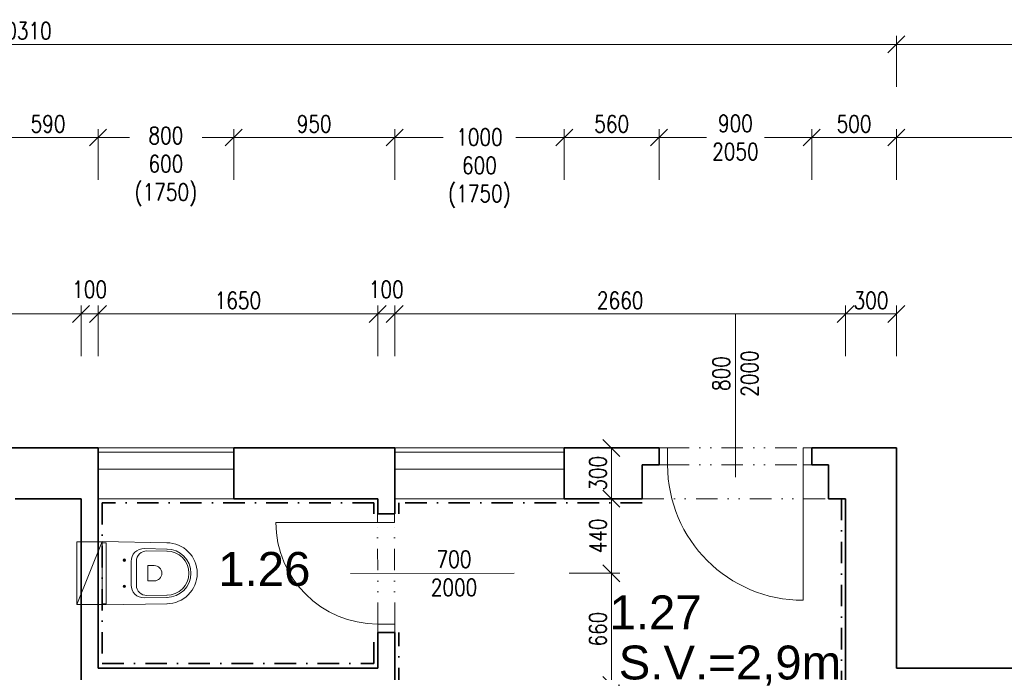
# Model space of a CAD drawing. Header units: millimetres. Extents: x -485339 to 286898, y -1189934 to 1602269.
# Tile 113 of 230: x 76883 to 82692, y -1093760 to -1089907. Entities that reach past the tile are written whole.
import ezdxf

# ---------------------------------------------------------------- set-up
doc = ezdxf.new("R2010")
doc.units = ezdxf.units.MM
doc.header["$LTSCALE"] = 10
doc.linetypes.add('DASHDOT', pattern=[25.4, 12.7, -6.35, 0, -6.35])
doc.linetypes.add('DĚLICÍ2', pattern=[15.875, 6.35, -3.175, 0, -3.175, 0, -3.175])
doc.layers.get('Defpoints').update_dxf_attribs({"lineweight": 0})
for name, color, linetype, lineweight in [('St__otvory_dveře', 40, 'Continuous', 18), ('St_ker_obklad', 250, 'DASHDOT', 35), ('St_kóty', 132, 'Continuous', 18), ('St_otvory_okna', 40, 'Continuous', 18), ('St_plocha_místnosti', 250, 'Continuous', 18), ('St_popis_otvory', 40, 'Continuous', 18), ('St_zařizovací předměty', 252, 'Continuous', 18), ('St_čáry_nad', 250, 'DĚLICÍ2', 18), ('St_čáry_obrys', 5, 'Continuous', 35), ('St_čáry_plné', 250, 'Continuous', 18)]:
    doc.layers.add(name, color=color, linetype=linetype, lineweight=lineweight)
doc.styles.add('Andy', font='arial.ttf')
doc.styles.get("Standard").update_dxf_attribs({"font": 'simplex.shx', "width": 0.8})
doc.dimstyles.new('stavebníM50 vnitřní', dxfattribs={"dimtxt": 100, "dimasz": 100, "dimexe": 50, "dimexo": 100, "dimgap": 30, "dimtad": 1, "dimdec": 0, "dimtxsty": 'Standard', "dimblk": 'OBLIQUE', "dimcen": 2.5, "dimclrd": 256, "dimclre": 256, "dimclrt": 256, "dimadec": 0, "dimazin": 0, "dimtfac": 1, "dimtdec": 0, "dimtmove": 2, "dimatfit": 2, "dimldrblk": 'OBLIQUE', "dimfxl": 250, "dimfxlon": 1, "dimlwd": -1, "dimlwe": -1, "dimarcsym": 0})

# ---------------------------------------------------------------- blocks, each defined once
blk = doc.blocks.new('G$CC1796412')
at = {"layer": 'St__otvory_dveře', "color": 0, "ltscale": 2}
blk.add_lwpolyline([(850, 0.8), (850, 800.8)], dxfattribs=at)
at = {"layer": 'St__otvory_dveře', "ltscale": 2}
for points in [[(50, 0), (0, 0), (0, -100), (50, -100)], [(900, 0.8), (850, 0.8), (850, -99.2), (900, -99.2)]]:
    blk.add_lwpolyline(points, close=True, dxfattribs=at)
at = {"layer": 'St__otvory_dveře', "linetype": 'DĚLICÍ2', "ltscale": 2}
for points in [[(50, 0), (850, 0.8)], [(50, -100), (850, -99.2)]]:
    blk.add_lwpolyline(points, dxfattribs=at)
at = {"layer": 'St__otvory_dveře', "color": 0, "ltscale": 2}
blk.add_arc((850, 0.8), 800, 90, 180, dxfattribs=at)
blk = doc.blocks.new('A$C013A1A01')
at = {"layer": 'St_zařizovací předměty', "color": 0}
for p, q in [((0, 560), (6.8, 176.7)), ((373.6, 560), (0, 560)), ((6.5, 560.1), (6.9, 537)), ((366.7, 537), (6.9, 537)), ((367.1, 560.1), (366.7, 537)), ((373.6, 560), (366.8, 176.7)), ((101.8, 430), (116.8, 430)), ((109.3, 437.5), (109.3, 422.5)), ((271.8, 430), (256.8, 430)), ((264.3, 437.5), (264.3, 422.5)), ((186.8, 358.5), (115.3, 358.5)), ((186.8, 390), (117.3, 390)), ((186.8, 390), (256.3, 390)), ((186.8, 358.5), (258.3, 358.5)), ((41.4, 312.6), (43.8, 177.4)), ((55.3, 298), (56.4, 177.6)), ((141.4, 291.1), (141.4, 254.2)), ((186.8, 292.1), (142.4, 292.1)), ((186.8, 292.1), (231.2, 292.1)), ((232.2, 291.1), (232.2, 254.2)), ((318.3, 298), (317.2, 177.6)), ((332.3, 312.6), (329.8, 177.4))]:
    blk.add_line(p, q, dxfattribs=at)
blk.add_lwpolyline([(1.8, 560), (371.8, 560), (371.8, 710), (1.8, 710)], close=True, dxfattribs=at)
blk.add_lwpolyline([(1.8, 710), (373.6, 560)], dxfattribs=at)
for centre in [(109.3, 430), (264.3, 430)]:
    blk.add_circle(centre, 7.5, dxfattribs=at)
for centre, radius, start, end in [((117.3, 314), 76, 90, 181.04873), ((115.3, 298.5), 60, 90, 180.52157), ((256.3, 314), 76, 358.95127, 90), ((258.3, 298.5), 60, 359.47843, 90), ((142.4, 291.1), 1, 90, 180), ((231.2, 291.1), 1, 0, 90), ((186.8, 254.2), 45.4, 180, 270), ((186.8, 254.2), 45.4, 270, 0), ((186.8, 180), 180, 180, 270), ((186.8, 180), 143, 180, 270), ((186.8, 180), 130.4, 180, 270), ((186.8, 180), 143, 270, 0), ((186.8, 180), 130.4, 270, 0), ((186.8, 180), 180, 270, 0)]:
    blk.add_arc(centre, radius, start, end, dxfattribs=at)
blk = doc.blocks.new('G$C3969F823')
at = {"layer": 'St__otvory_dveře', "ltscale": 2}
for points in [[(-100, -50), (-100, 0), (0, 0), (0, -50)], [(-100.8, -700), (-100.8, -650), (-0.8, -650), (-0.8, -700)]]:
    blk.add_lwpolyline(points, close=True, dxfattribs=at)
at = {"layer": 'St__otvory_dveře', "linetype": 'DĚLICÍ2', "ltscale": 2}
for points in [[(-100, -50), (-100.8, -650)], [(0, -50), (-0.8, -650)]]:
    blk.add_lwpolyline(points, dxfattribs=at)
at = {"layer": 'St__otvory_dveře', "color": 0, "ltscale": 2}
blk.add_lwpolyline([(-100.8, -650), (-700.8, -650)], dxfattribs=at)
blk.add_arc((-100.8, -650), 600, 90, 180, dxfattribs=at)
blk = doc.blocks.new('_OBLIQUE')
at = {"color": 0, "linetype": 'ByBlock'}
blk.add_line((-0.5, -0.5), (0.5, 0.5), dxfattribs=at)
blk = doc.blocks.new('*D6017')
at = {"layer": 'Defpoints', "color": 0}
for p in [(82055.3, -1090053.1), (71745.3, -1092273.8), (82055.3, -1092273.8)]:
    blk.add_point(p, dxfattribs=at)
at = {"layer": 'St_kóty'}
for p, q in [((71745.3, -1090303.1), (71745.3, -1090003.1)), ((82055.3, -1090303.1), (82055.3, -1090003.1)), ((71745.3, -1090053.1), (82055.3, -1090053.1))]:
    blk.add_line(p, q, dxfattribs=at)
at = {"layer": 'St_kóty', "linetype": 'ByBlock', "xscale": 100, "yscale": 100, "zscale": 100, "rotation": 180}
blk.add_blockref('_OBLIQUE', (71745.3, -1090053.1), dxfattribs=at)
at = {"layer": 'St_kóty', "linetype": 'ByBlock', "xscale": 100, "yscale": 100, "zscale": 100}
blk.add_blockref('_OBLIQUE', (82055.3, -1090053.1), dxfattribs=at)
at = {"layer": 'St_kóty', "insert": (76900.3, -1089973.1), "char_height": 100, "attachment_point": 5}
blk.add_mtext('10310', dxfattribs=at)
blk = doc.blocks.new('*D6018')
at = {"layer": 'Defpoints', "color": 0}
for p in [(92745.3, -1090053.1), (82055.3, -1092273.8), (92745.3, -1093573.8)]:
    blk.add_point(p, dxfattribs=at)
at = {"layer": 'St_kóty'}
for p, q in [((82055.3, -1090303.1), (82055.3, -1090003.1)), ((92745.3, -1090303.1), (92745.3, -1090003.1)), ((82055.3, -1090053.1), (92745.3, -1090053.1))]:
    blk.add_line(p, q, dxfattribs=at)
at = {"layer": 'St_kóty', "linetype": 'ByBlock', "xscale": 100, "yscale": 100, "zscale": 100, "rotation": 180}
blk.add_blockref('_OBLIQUE', (82055.3, -1090053.1), dxfattribs=at)
at = {"layer": 'St_kóty', "linetype": 'ByBlock', "xscale": 100, "yscale": 100, "zscale": 100}
blk.add_blockref('_OBLIQUE', (92745.3, -1090053.1), dxfattribs=at)
at = {"layer": 'St_kóty', "insert": (87400.3, -1089973.1), "char_height": 100, "attachment_point": 5}
blk.add_mtext('10690', dxfattribs=at)
blk = doc.blocks.new('*D6041')
at = {"layer": 'Defpoints', "color": 0}
for p in [(77345.3, -1090603.1), (76755.3, -1093286.3), (77345.3, -1093286.3)]:
    blk.add_point(p, dxfattribs=at)
at = {"layer": 'St_kóty'}
for p, q in [((76755.3, -1090853.1), (76755.3, -1090553.1)), ((77345.3, -1090853.1), (77345.3, -1090553.1)), ((76755.3, -1090603.1), (77345.3, -1090603.1))]:
    blk.add_line(p, q, dxfattribs=at)
at = {"layer": 'St_kóty', "linetype": 'ByBlock', "xscale": 100, "yscale": 100, "zscale": 100, "rotation": 180}
blk.add_blockref('_OBLIQUE', (76755.3, -1090603.1), dxfattribs=at)
at = {"layer": 'St_kóty', "linetype": 'ByBlock', "xscale": 100, "yscale": 100, "zscale": 100}
blk.add_blockref('_OBLIQUE', (77345.3, -1090603.1), dxfattribs=at)
at = {"layer": 'St_kóty', "insert": (77050.3, -1090523.1), "char_height": 100, "attachment_point": 5}
blk.add_mtext('590', dxfattribs=at)
blk = doc.blocks.new('*D6042')
at = {"layer": 'Defpoints', "color": 0}
for p in [(78145.3, -1090603.1), (77345.3, -1093286.3), (78145.3, -1093286.3)]:
    blk.add_point(p, dxfattribs=at)
at = {"layer": 'St_kóty'}
for p, q in [((77345.3, -1090853.1), (77345.3, -1090553.1)), ((78145.3, -1090853.1), (78145.3, -1090553.1)), ((77345.3, -1090603.1), (77530.5, -1090603.1)), ((78145.3, -1090603.1), (77960, -1090603.1))]:
    blk.add_line(p, q, dxfattribs=at)
at = {"layer": 'St_kóty', "linetype": 'ByBlock', "xscale": 100, "yscale": 100, "zscale": 100, "rotation": 180}
blk.add_blockref('_OBLIQUE', (77345.3, -1090603.1), dxfattribs=at)
at = {"layer": 'St_kóty', "linetype": 'ByBlock', "xscale": 100, "yscale": 100, "zscale": 100}
blk.add_blockref('_OBLIQUE', (78145.3, -1090603.1), dxfattribs=at)
at = {"layer": 'St_kóty', "insert": (77745.3, -1090774.9), "char_height": 100, "attachment_point": 5}
blk.add_mtext('800\\P600\\P(1750)', dxfattribs=at)
blk = doc.blocks.new('*D6043')
at = {"layer": 'Defpoints', "color": 0}
for p in [(79095.3, -1090603.1), (78145.3, -1093286.3), (79095.3, -1093287.3)]:
    blk.add_point(p, dxfattribs=at)
at = {"layer": 'St_kóty'}
for p, q in [((78145.3, -1090853.1), (78145.3, -1090553.1)), ((79095.3, -1090853.1), (79095.3, -1090553.1)), ((78145.3, -1090603.1), (79095.3, -1090603.1))]:
    blk.add_line(p, q, dxfattribs=at)
at = {"layer": 'St_kóty', "linetype": 'ByBlock', "xscale": 100, "yscale": 100, "zscale": 100, "rotation": 180}
blk.add_blockref('_OBLIQUE', (78145.3, -1090603.1), dxfattribs=at)
at = {"layer": 'St_kóty', "linetype": 'ByBlock', "xscale": 100, "yscale": 100, "zscale": 100}
blk.add_blockref('_OBLIQUE', (79095.3, -1090603.1), dxfattribs=at)
at = {"layer": 'St_kóty', "insert": (78620.3, -1090523.1), "char_height": 100, "attachment_point": 5}
blk.add_mtext('950', dxfattribs=at)
blk = doc.blocks.new('*D6044')
at = {"layer": 'Defpoints', "color": 0}
for p in [(80095.3, -1090603.1), (79095.3, -1093287.3), (80095.3, -1093286.3)]:
    blk.add_point(p, dxfattribs=at)
at = {"layer": 'St_kóty'}
for p, q in [((79095.3, -1090853.1), (79095.3, -1090553.1)), ((80095.3, -1090853.1), (80095.3, -1090553.1)), ((79095.3, -1090603.1), (79380.5, -1090603.1)), ((80095.3, -1090603.1), (79810, -1090603.1))]:
    blk.add_line(p, q, dxfattribs=at)
at = {"layer": 'St_kóty', "linetype": 'ByBlock', "xscale": 100, "yscale": 100, "zscale": 100, "rotation": 180}
blk.add_blockref('_OBLIQUE', (79095.3, -1090603.1), dxfattribs=at)
at = {"layer": 'St_kóty', "linetype": 'ByBlock', "xscale": 100, "yscale": 100, "zscale": 100}
blk.add_blockref('_OBLIQUE', (80095.3, -1090603.1), dxfattribs=at)
at = {"layer": 'St_kóty', "insert": (79595.3, -1090784.1), "char_height": 100, "attachment_point": 5}
blk.add_mtext('1000\\P600\\P(1750)', dxfattribs=at)
blk = doc.blocks.new('*D6045')
at = {"layer": 'Defpoints', "color": 0}
for p in [(80655.3, -1090603.1), (80095.3, -1093286.3), (80655.3, -1093285.5)]:
    blk.add_point(p, dxfattribs=at)
at = {"layer": 'St_kóty'}
for p, q in [((80095.3, -1090853.1), (80095.3, -1090553.1)), ((80655.3, -1090853.1), (80655.3, -1090553.1)), ((80095.3, -1090603.1), (80655.3, -1090603.1))]:
    blk.add_line(p, q, dxfattribs=at)
at = {"layer": 'St_kóty', "linetype": 'ByBlock', "xscale": 100, "yscale": 100, "zscale": 100, "rotation": 180}
blk.add_blockref('_OBLIQUE', (80095.3, -1090603.1), dxfattribs=at)
at = {"layer": 'St_kóty', "linetype": 'ByBlock', "xscale": 100, "yscale": 100, "zscale": 100}
blk.add_blockref('_OBLIQUE', (80655.3, -1090603.1), dxfattribs=at)
at = {"layer": 'St_kóty', "insert": (80375.3, -1090523.1), "char_height": 100, "attachment_point": 5}
blk.add_mtext('560', dxfattribs=at)
blk = doc.blocks.new('*D6046')
at = {"layer": 'Defpoints', "color": 0}
for p in [(81555.3, -1090603.1), (80655.3, -1093285.5), (81555.3, -1093285.5)]:
    blk.add_point(p, dxfattribs=at)
at = {"layer": 'St_kóty'}
for p, q in [((80655.3, -1090853.1), (80655.3, -1090553.1)), ((81555.3, -1090853.1), (81555.3, -1090553.1)), ((80655.3, -1090603.1), (80934.3, -1090603.1)), ((81555.3, -1090603.1), (81276.2, -1090603.1))]:
    blk.add_line(p, q, dxfattribs=at)
at = {"layer": 'St_kóty', "linetype": 'ByBlock', "xscale": 100, "yscale": 100, "zscale": 100, "rotation": 180}
blk.add_blockref('_OBLIQUE', (80655.3, -1090603.1), dxfattribs=at)
at = {"layer": 'St_kóty', "linetype": 'ByBlock', "xscale": 100, "yscale": 100, "zscale": 100}
blk.add_blockref('_OBLIQUE', (81555.3, -1090603.1), dxfattribs=at)
at = {"layer": 'St_kóty', "insert": (81105.3, -1090603.1), "char_height": 100, "attachment_point": 5}
blk.add_mtext('900\\P2050', dxfattribs=at)
blk = doc.blocks.new('*D6047')
at = {"layer": 'Defpoints', "color": 0}
for p in [(82055.3, -1090603.1), (81555.3, -1093285.5), (82055.3, -1093285.5)]:
    blk.add_point(p, dxfattribs=at)
at = {"layer": 'St_kóty'}
for p, q in [((81555.3, -1090853.1), (81555.3, -1090553.1)), ((82055.3, -1090853.1), (82055.3, -1090553.1)), ((81555.3, -1090603.1), (82055.3, -1090603.1))]:
    blk.add_line(p, q, dxfattribs=at)
at = {"layer": 'St_kóty', "linetype": 'ByBlock', "xscale": 100, "yscale": 100, "zscale": 100, "rotation": 180}
blk.add_blockref('_OBLIQUE', (81555.3, -1090603.1), dxfattribs=at)
at = {"layer": 'St_kóty', "linetype": 'ByBlock', "xscale": 100, "yscale": 100, "zscale": 100}
blk.add_blockref('_OBLIQUE', (82055.3, -1090603.1), dxfattribs=at)
at = {"layer": 'St_kóty', "insert": (81805.3, -1090523.1), "char_height": 100, "attachment_point": 5}
blk.add_mtext('500', dxfattribs=at)
blk = doc.blocks.new('*D6048')
at = {"layer": 'Defpoints', "color": 0}
for p in [(92745.3, -1090603.1), (82055.3, -1093285.5), (92745.3, -1094586.3)]:
    blk.add_point(p, dxfattribs=at)
at = {"layer": 'St_kóty'}
for p, q in [((82055.3, -1090853.1), (82055.3, -1090553.1)), ((92745.3, -1090853.1), (92745.3, -1090553.1)), ((82055.3, -1090603.1), (92745.3, -1090603.1))]:
    blk.add_line(p, q, dxfattribs=at)
at = {"layer": 'St_kóty', "linetype": 'ByBlock', "xscale": 100, "yscale": 100, "zscale": 100, "rotation": 180}
blk.add_blockref('_OBLIQUE', (82055.3, -1090603.1), dxfattribs=at)
at = {"layer": 'St_kóty', "linetype": 'ByBlock', "xscale": 100, "yscale": 100, "zscale": 100}
blk.add_blockref('_OBLIQUE', (92745.3, -1090603.1), dxfattribs=at)
at = {"layer": 'St_kóty', "insert": (87400.3, -1090523.1), "char_height": 100, "attachment_point": 5}
blk.add_mtext('10690', dxfattribs=at)
blk = doc.blocks.new('*D6111')
at = {"layer": 'Defpoints', "color": 0}
for p in [(74545.3, -1092735.4), (77245.3, -1093835.4), (77245.3, -1094115.3)]:
    blk.add_point(p, dxfattribs=at)
at = {"layer": 'St_kóty'}
for p, q in [((74545.3, -1093865.3), (74545.3, -1094165.3)), ((77245.3, -1093935.4), (77245.3, -1094165.3)), ((74545.3, -1094115.3), (77245.3, -1094115.3))]:
    blk.add_line(p, q, dxfattribs=at)
at = {"layer": 'St_kóty', "linetype": 'ByBlock', "xscale": 100, "yscale": 100, "zscale": 100, "rotation": 180}
blk.add_blockref('_OBLIQUE', (74545.3, -1094115.3), dxfattribs=at)
at = {"layer": 'St_kóty', "linetype": 'ByBlock', "xscale": 100, "yscale": 100, "zscale": 100}
blk.add_blockref('_OBLIQUE', (77245.3, -1094115.3), dxfattribs=at)
at = {"layer": 'St_kóty', "insert": (75895.3, -1094035.3), "char_height": 100, "attachment_point": 5}
blk.add_mtext('2700', dxfattribs=at)
blk = doc.blocks.new('*D6115')
at = {"layer": 'Defpoints', "color": 0}
for p in [(81755.3, -1092735.4), (79095.3, -1093835.4), (81755.3, -1094115.3)]:
    blk.add_point(p, dxfattribs=at)
at = {"layer": 'St_kóty'}
for p, q in [((81755.3, -1093865.3), (81755.3, -1094165.3)), ((79095.3, -1093935.4), (79095.3, -1094165.3)), ((79095.3, -1094115.3), (81755.3, -1094115.3))]:
    blk.add_line(p, q, dxfattribs=at)
at = {"layer": 'St_kóty', "linetype": 'ByBlock', "xscale": 100, "yscale": 100, "zscale": 100, "rotation": 180}
blk.add_blockref('_OBLIQUE', (79095.3, -1094115.3), dxfattribs=at)
at = {"layer": 'St_kóty', "linetype": 'ByBlock', "xscale": 100, "yscale": 100, "zscale": 100}
blk.add_blockref('_OBLIQUE', (81755.3, -1094115.3), dxfattribs=at)
at = {"layer": 'St_kóty', "insert": (80598.6, -1094015.6), "char_height": 100, "attachment_point": 5}
blk.add_mtext('2660', dxfattribs=at)
blk = doc.blocks.new('*D6116')
at = {"layer": 'Defpoints', "color": 0}
for p in [(82055.3, -1092435.4), (81755.3, -1092735.4), (82055.3, -1094115.3)]:
    blk.add_point(p, dxfattribs=at)
at = {"layer": 'St_kóty'}
for p, q in [((81755.3, -1093865.3), (81755.3, -1094165.3)), ((82055.3, -1093865.3), (82055.3, -1094165.3)), ((81755.3, -1094115.3), (82055.3, -1094115.3))]:
    blk.add_line(p, q, dxfattribs=at)
at = {"layer": 'St_kóty', "linetype": 'ByBlock', "xscale": 100, "yscale": 100, "zscale": 100, "rotation": 180}
blk.add_blockref('_OBLIQUE', (81755.3, -1094115.3), dxfattribs=at)
at = {"layer": 'St_kóty', "linetype": 'ByBlock', "xscale": 100, "yscale": 100, "zscale": 100}
blk.add_blockref('_OBLIQUE', (82055.3, -1094115.3), dxfattribs=at)
at = {"layer": 'St_kóty', "insert": (81905.3, -1094035.3), "char_height": 100, "attachment_point": 5}
blk.add_mtext('300', dxfattribs=at)
blk = doc.blocks.new('*D6117')
at = {"layer": 'Defpoints', "color": 0}
for p in [(80095.3, -1092435.4), (80095.3, -1092735.4), (80374.1, -1092735.4)]:
    blk.add_point(p, dxfattribs=at)
at = {"layer": 'St_kóty'}
for p, q in [((80195.3, -1092435.4), (80424.1, -1092435.4)), ((80374.1, -1092435.4), (80374.1, -1092735.4)), ((80195.3, -1092735.4), (80424.1, -1092735.4))]:
    blk.add_line(p, q, dxfattribs=at)
at = {"layer": 'St_kóty', "linetype": 'ByBlock', "xscale": 100, "yscale": 100, "zscale": 100}
for p, rotation in [((80374.1, -1092435.4), 90), ((80374.1, -1092735.4), 270)]:
    blk.add_blockref('_OBLIQUE', p, dxfattribs=dict(at, rotation=rotation))
at = {"layer": 'St_kóty', "insert": (80294.1, -1092585.4), "char_height": 100, "attachment_point": 5, "rotation": 90}
blk.add_mtext('300', dxfattribs=at)
blk = doc.blocks.new('*D6118')
at = {"layer": 'Defpoints', "color": 0}
for p in [(80095.3, -1092735.4), (79800.2, -1093175.6), (80374.1, -1093175.6)]:
    blk.add_point(p, dxfattribs=at)
at = {"layer": 'St_kóty'}
for p, q in [((80195.3, -1092735.4), (80424.1, -1092735.4)), ((80374.1, -1092735.4), (80374.1, -1093175.6)), ((80124.1, -1093175.6), (80424.1, -1093175.6))]:
    blk.add_line(p, q, dxfattribs=at)
at = {"layer": 'St_kóty', "linetype": 'ByBlock', "xscale": 100, "yscale": 100, "zscale": 100}
for p, rotation in [((80374.1, -1092735.4), 90), ((80374.1, -1093175.6), 270)]:
    blk.add_blockref('_OBLIQUE', p, dxfattribs=dict(at, rotation=rotation))
at = {"layer": 'St_kóty', "insert": (80294.1, -1092955.5), "char_height": 100, "attachment_point": 5, "rotation": 90}
blk.add_mtext('440', dxfattribs=at)
blk = doc.blocks.new('*D6119')
at = {"layer": 'Defpoints', "color": 0}
for p in [(79800.2, -1093175.6), (79095.3, -1093835.4), (80374.1, -1093835.4)]:
    blk.add_point(p, dxfattribs=at)
at = {"layer": 'St_kóty'}
for p, q in [((80124.1, -1093175.6), (80424.1, -1093175.6)), ((80374.1, -1093175.6), (80374.1, -1093835.4)), ((80124.1, -1093835.4), (80424.1, -1093835.4))]:
    blk.add_line(p, q, dxfattribs=at)
at = {"layer": 'St_kóty', "linetype": 'ByBlock', "xscale": 100, "yscale": 100, "zscale": 100}
for p, rotation in [((80374.1, -1093175.6), 90), ((80374.1, -1093835.4), 270)]:
    blk.add_blockref('_OBLIQUE', p, dxfattribs=dict(at, rotation=rotation))
at = {"layer": 'St_kóty', "insert": (80294.1, -1093505.5), "char_height": 100, "attachment_point": 5, "rotation": 90}
blk.add_mtext('660', dxfattribs=at)
blk = doc.blocks.new('*D6127')
at = {"layer": 'Defpoints', "color": 0}
for p in [(77245.3, -1091644.8), (74545.3, -1092735.4), (77245.3, -1092735.4)]:
    blk.add_point(p, dxfattribs=at)
at = {"layer": 'St_kóty'}
for p, q in [((74545.3, -1091894.8), (74545.3, -1091594.8)), ((77245.3, -1091894.8), (77245.3, -1091594.8)), ((74545.3, -1091644.8), (77245.3, -1091644.8))]:
    blk.add_line(p, q, dxfattribs=at)
at = {"layer": 'St_kóty', "linetype": 'ByBlock', "xscale": 100, "yscale": 100, "zscale": 100, "rotation": 180}
blk.add_blockref('_OBLIQUE', (74545.3, -1091644.8), dxfattribs=at)
at = {"layer": 'St_kóty', "linetype": 'ByBlock', "xscale": 100, "yscale": 100, "zscale": 100}
blk.add_blockref('_OBLIQUE', (77245.3, -1091644.8), dxfattribs=at)
at = {"layer": 'St_kóty', "insert": (75895.3, -1091564.8), "char_height": 100, "attachment_point": 5}
blk.add_mtext('2700', dxfattribs=at)
blk = doc.blocks.new('*D6128')
at = {"layer": 'Defpoints', "color": 0}
for p in [(77345.3, -1091644.8), (77245.3, -1092735.4), (77345.3, -1092735.4)]:
    blk.add_point(p, dxfattribs=at)
at = {"layer": 'St_kóty'}
for p, q in [((77245.3, -1091894.8), (77245.3, -1091594.8)), ((77345.3, -1091894.8), (77345.3, -1091594.8)), ((77245.3, -1091644.8), (77345.3, -1091644.8))]:
    blk.add_line(p, q, dxfattribs=at)
at = {"layer": 'St_kóty', "linetype": 'ByBlock', "xscale": 100, "yscale": 100, "zscale": 100, "rotation": 180}
blk.add_blockref('_OBLIQUE', (77245.3, -1091644.8), dxfattribs=at)
at = {"layer": 'St_kóty', "linetype": 'ByBlock', "xscale": 100, "yscale": 100, "zscale": 100}
blk.add_blockref('_OBLIQUE', (77345.3, -1091644.8), dxfattribs=at)
at = {"layer": 'St_kóty', "insert": (77295.3, -1091499.8), "char_height": 100, "attachment_point": 5}
blk.add_mtext('100', dxfattribs=at)
blk = doc.blocks.new('*D6129')
at = {"layer": 'Defpoints', "color": 0}
for p in [(78995.3, -1091644.8), (77345.3, -1092735.4), (78995.3, -1092735.4)]:
    blk.add_point(p, dxfattribs=at)
at = {"layer": 'St_kóty'}
for p, q in [((77345.3, -1091894.8), (77345.3, -1091594.8)), ((78995.3, -1091894.8), (78995.3, -1091594.8)), ((77345.3, -1091644.8), (78995.3, -1091644.8))]:
    blk.add_line(p, q, dxfattribs=at)
at = {"layer": 'St_kóty', "linetype": 'ByBlock', "xscale": 100, "yscale": 100, "zscale": 100, "rotation": 180}
blk.add_blockref('_OBLIQUE', (77345.3, -1091644.8), dxfattribs=at)
at = {"layer": 'St_kóty', "linetype": 'ByBlock', "xscale": 100, "yscale": 100, "zscale": 100}
blk.add_blockref('_OBLIQUE', (78995.3, -1091644.8), dxfattribs=at)
at = {"layer": 'St_kóty', "insert": (78170.3, -1091564.8), "char_height": 100, "attachment_point": 5}
blk.add_mtext('1650', dxfattribs=at)
blk = doc.blocks.new('*D6130')
at = {"layer": 'Defpoints', "color": 0}
for p in [(79095.3, -1091644.8), (79095.3, -1092630.4), (78995.3, -1092735.4)]:
    blk.add_point(p, dxfattribs=at)
at = {"layer": 'St_kóty'}
for p, q in [((78995.3, -1091894.8), (78995.3, -1091594.8)), ((79095.3, -1091894.8), (79095.3, -1091594.8)), ((78995.3, -1091644.8), (79095.3, -1091644.8))]:
    blk.add_line(p, q, dxfattribs=at)
at = {"layer": 'St_kóty', "linetype": 'ByBlock', "xscale": 100, "yscale": 100, "zscale": 100, "rotation": 180}
blk.add_blockref('_OBLIQUE', (78995.3, -1091644.8), dxfattribs=at)
at = {"layer": 'St_kóty', "linetype": 'ByBlock', "xscale": 100, "yscale": 100, "zscale": 100}
blk.add_blockref('_OBLIQUE', (79095.3, -1091644.8), dxfattribs=at)
at = {"layer": 'St_kóty', "insert": (79045.3, -1091499.8), "char_height": 100, "attachment_point": 5}
blk.add_mtext('100', dxfattribs=at)
blk = doc.blocks.new('*D6131')
at = {"layer": 'Defpoints', "color": 0}
for p in [(81755.3, -1091644.8), (79095.3, -1092630.4), (81755.3, -1092735.4)]:
    blk.add_point(p, dxfattribs=at)
at = {"layer": 'St_kóty'}
for p, q in [((79095.3, -1091894.8), (79095.3, -1091594.8)), ((81755.3, -1091894.8), (81755.3, -1091594.8)), ((79095.3, -1091644.8), (81755.3, -1091644.8))]:
    blk.add_line(p, q, dxfattribs=at)
at = {"layer": 'St_kóty', "linetype": 'ByBlock', "xscale": 100, "yscale": 100, "zscale": 100, "rotation": 180}
blk.add_blockref('_OBLIQUE', (79095.3, -1091644.8), dxfattribs=at)
at = {"layer": 'St_kóty', "linetype": 'ByBlock', "xscale": 100, "yscale": 100, "zscale": 100}
blk.add_blockref('_OBLIQUE', (81755.3, -1091644.8), dxfattribs=at)
at = {"layer": 'St_kóty', "insert": (80425.3, -1091564.8), "char_height": 100, "attachment_point": 5}
blk.add_mtext('2660', dxfattribs=at)
blk = doc.blocks.new('*D6132')
at = {"layer": 'Defpoints', "color": 0}
for p in [(82055.3, -1091644.8), (82055.3, -1092435.4), (81755.3, -1092735.4)]:
    blk.add_point(p, dxfattribs=at)
at = {"layer": 'St_kóty'}
for p, q in [((81755.3, -1091894.8), (81755.3, -1091594.8)), ((82055.3, -1091894.8), (82055.3, -1091594.8)), ((81755.3, -1091644.8), (82055.3, -1091644.8))]:
    blk.add_line(p, q, dxfattribs=at)
at = {"layer": 'St_kóty', "linetype": 'ByBlock', "xscale": 100, "yscale": 100, "zscale": 100, "rotation": 180}
blk.add_blockref('_OBLIQUE', (81755.3, -1091644.8), dxfattribs=at)
at = {"layer": 'St_kóty', "linetype": 'ByBlock', "xscale": 100, "yscale": 100, "zscale": 100}
blk.add_blockref('_OBLIQUE', (82055.3, -1091644.8), dxfattribs=at)
at = {"layer": 'St_kóty', "insert": (81905.3, -1091564.8), "char_height": 100, "attachment_point": 5}
blk.add_mtext('300', dxfattribs=at)

msp = doc.modelspace()

# ---------------------------------------------------------------- linework, layer by layer
at = {"layer": 'St_ker_obklad'}
for points in [[(81730.3, -1092735.4), (81730.3, -1094600.4), (77820.3, -1094600.4), (77820.3, -1093860.4), (79120.3, -1093860.4), (79120.3, -1093525.4)], [(78972.5, -1092825.4), (78972.5, -1092760.4), (77370.3, -1092760.4), (77370.3, -1093708.9), (78971.4, -1093708.9), (78971.4, -1093526.6)], [(80555.3, -1092760.4), (79120, -1092760.4), (79119.4, -1092825.6)]]:
    msp.add_lwpolyline(points, dxfattribs=at)
at = {"layer": 'St_otvory_okna', "ltscale": 2}
for points in [[(77345.3, -1092460.4), (78145.3, -1092460.4)], [(79095.3, -1092460.4), (80095.3, -1092460.4)], [(77345.3, -1092560.4), (78145.3, -1092560.4)], [(79095.3, -1092560.4), (80095.3, -1092560.4)]]:
    msp.add_lwpolyline(points, dxfattribs=at)
at = {"layer": 'St_popis_otvory'}
for points in [[(81105.3, -1092608), (81105.3, -1091641.8)], [(78834, -1093176.9), (79800.2, -1093175.6)]]:
    msp.add_lwpolyline(points, dxfattribs=at)
at = {"layer": 'St_čáry_nad', "ltscale": 2}
msp.add_lwpolyline([(80555.3, -1092735.4), (81655.3, -1092735.4)], dxfattribs=at)
at = {"layer": 'St_čáry_obrys', "ltscale": 2}
for points in [[(77345.3, -1092435.4), (76755.3, -1092435.4)], [(77345.3, -1093735.4), (77345.3, -1092435.4)], [(79095.3, -1092435.4), (78145.3, -1092435.4)], [(78145.3, -1092735.4), (78145.3, -1092435.4)], [(79095.3, -1092825.4), (79095.3, -1092435.4)], [(80655.3, -1092435.4), (80095.3, -1092435.4)], [(80095.3, -1092735.4), (80095.3, -1092435.4)], [(80655.3, -1092537), (80655.3, -1092435.4)], [(82055.3, -1092435.4), (81555.3, -1092435.4)], [(81555.3, -1092537), (81555.3, -1092437)], [(81555.3, -1092537), (81555.3, -1092437)], [(82055.3, -1093735.4), (82055.3, -1092435.4)], [(80555.3, -1092535.4), (80555.3, -1092735.4)], [(80555.3, -1092535.4), (80655.3, -1092535.4)], [(81655.3, -1092535.4), (81555.3, -1092535.4)], [(81655.3, -1092535.4), (81655.3, -1092735.4)], [(77245.3, -1092735.4), (76855.3, -1092735.4)], [(77245.3, -1093835.4), (77245.3, -1092735.4)], [(78995.3, -1092735.4), (78145.3, -1092735.4)], [(78995.3, -1092825.4), (78995.3, -1092735.4)], [(80555.3, -1092735.4), (80095.3, -1092735.4)], [(81755.3, -1092735.4), (81655.3, -1092735.4)], [(81755.3, -1094625.4), (81755.3, -1092735.4)], [(78995.3, -1093735.4), (78995.3, -1093525.4)], [(79095.3, -1093835.4), (79095.3, -1093525.4)], [(78995.3, -1093735.4), (77345.3, -1093735.4)], [(92745.3, -1093735.4), (82055.3, -1093735.4)]]:
    msp.add_lwpolyline(points, dxfattribs=at)
at = {"layer": 'St_čáry_obrys'}
for points in [[(78995.3, -1092825.4), (79095.3, -1092825.4)], [(78995.3, -1093525.4), (79095.3, -1093525.4)]]:
    msp.add_lwpolyline(points, dxfattribs=at)
at = {"layer": 'St_čáry_plné', "ltscale": 2}
for points in [[(77345.3, -1092435.4), (78145.3, -1092435.4)], [(79095.3, -1092435.4), (80095.3, -1092435.4)], [(78145.3, -1092735.4), (77345.3, -1092735.4)], [(80095.3, -1092735.4), (79095.3, -1092735.4)]]:
    msp.add_lwpolyline(points, dxfattribs=at)

# ---------------------------------------------------------------- block references
at = {"layer": 'St__otvory_dveře', "ltscale": 2, "xscale": -1, "rotation": 180}
for name, p in [('G$CC1796412', (80655.3, -1092534.6)), ('G$C3969F823', (79095.3, -1093525.4))]:
    msp.add_blockref(name, p, dxfattribs=at)
at = {"layer": 'St_zařizovací předměty', "ltscale": 0.5, "rotation": 90}
msp.add_blockref('A$C013A1A01', (77930.3, -1093362.2), dxfattribs=at)

# ---------------------------------------------------------------- texts
at = {"layer": 'St_plocha_místnosti', "ltscale": 2, "style": 'Andy'}
for s, p in [('1.26', (78054.3, -1093250)), ('1.27', (80362.7, -1093506.5)), ('S.V.=2,9m', (80416.8, -1093802.4))]:
    msp.add_text(s, height=200, dxfattribs=at).set_placement(p)
at = {"layer": 'St_popis_otvory', "char_height": 100, "width": 1342.526, "attachment_point": 5}
for s, insert, rotation in [('800\\P2000', (81105.3, -1091996.8), 90), ('700\\P2000', (79445.2, -1093176), 0.07697)]:
    msp.add_mtext(s, dxfattribs=dict(at, insert=insert, rotation=rotation))

# ---------------------------------------------------------------- dimensions: what is measured, and where the dimension line sits
at = {"layer": 'St_kóty'}
for base, p1, p2, picture, middle in [((82055.3, -1090053.1), (71745.3, -1092273.8), (82055.3, -1092273.8), '*D6017', (76900.3, -1089973.1)), ((92745.3, -1090053.1), (82055.3, -1092273.8), (92745.3, -1093573.8), '*D6018', (87400.3, -1089973.1)), ((77345.3, -1090603.1), (76755.3, -1093286.3), (77345.3, -1093286.3), '*D6041', (77050.3, -1090523.1)), ((79095.3, -1090603.1), (78145.3, -1093286.3), (79095.3, -1093287.3), '*D6043', (78620.3, -1090523.1)), ((80655.3, -1090603.1), (80095.3, -1093286.3), (80655.3, -1093285.5), '*D6045', (80375.3, -1090523.1)), ((82055.3, -1090603.1), (81555.3, -1093285.5), (82055.3, -1093285.5), '*D6047', (81805.3, -1090523.1)), ((92745.3, -1090603.1), (82055.3, -1093285.5), (92745.3, -1094586.3), '*D6048', (87400.3, -1090523.1)), ((77345.3, -1091644.8), (77245.3, -1092735.4), (77345.3, -1092735.4), '*D6128', (77295.3, -1091499.8)), ((79095.3, -1091644.8), (78995.3, -1092735.4), (79095.3, -1092630.4), '*D6130', (79045.3, -1091499.8)), ((77245.3, -1091644.8), (74545.3, -1092735.4), (77245.3, -1092735.4), '*D6127', (75895.3, -1091564.8)), ((78995.3, -1091644.8), (77345.3, -1092735.4), (78995.3, -1092735.4), '*D6129', (78170.3, -1091564.8)), ((81755.3, -1091644.8), (79095.3, -1092630.4), (81755.3, -1092735.4), '*D6131', (80425.3, -1091564.8)), ((82055.3, -1091644.8), (81755.3, -1092735.4), (82055.3, -1092435.4), '*D6132', (81905.3, -1091564.8)), ((82055.3, -1094115.3), (81755.3, -1092735.4), (82055.3, -1092435.4), '*D6116', (81905.3, -1094035.3)), ((77245.3, -1094115.3), (74545.3, -1092735.4), (77245.3, -1093835.4), '*D6111', (75895.3, -1094035.3))]:
    dim = msp.add_linear_dim(base=base, p1=p1, p2=p2, dimstyle='stavebníM50 vnitřní', dxfattribs=at)
    dim.commit()
    dim.dimension.update_dxf_attribs({"geometry": picture, "text_midpoint": middle})
for base, p1, p2, text, picture, middle in [((81555.3, -1090603.1), (80655.3, -1093285.5), (81555.3, -1093285.5), '<>\\P2050', '*D6046', (81105.3, -1090603.1)), ((78145.3, -1090603.1), (77345.3, -1093286.3), (78145.3, -1093286.3), '<>\\P600\\P(1750)', '*D6042', (77745.3, -1090774.9)), ((80095.3, -1090603.1), (79095.3, -1093287.3), (80095.3, -1093286.3), '<>\\P600\\P(1750)', '*D6044', (79595.3, -1090784.1))]:
    dim = msp.add_linear_dim(base=base, p1=p1, p2=p2, text=text, dimstyle='stavebníM50 vnitřní', dxfattribs=at)
    dim.commit()
    dim.dimension.update_dxf_attribs({"geometry": picture, "text_midpoint": middle, "dimtype": 160})
for base, p1, p2, picture, middle in [((80374.1, -1092735.4), (80095.3, -1092435.4), (80095.3, -1092735.4), '*D6117', (80294.1, -1092585.4)), ((80374.1, -1093175.6), (80095.3, -1092735.4), (79800.2, -1093175.6), '*D6118', (80294.1, -1092955.5)), ((80374.1, -1093835.4), (79800.2, -1093175.6), (79095.3, -1093835.4), '*D6119', (80294.1, -1093505.5))]:
    dim = msp.add_linear_dim(base=base, p1=p1, p2=p2, angle=90, dimstyle='stavebníM50 vnitřní', dxfattribs=at)
    dim.commit()
    dim.dimension.update_dxf_attribs({"geometry": picture, "text_midpoint": middle})
dim = msp.add_linear_dim(base=(81755.3, -1094115.3), p1=(79095.3, -1093835.4), p2=(81755.3, -1092735.4), dimstyle='stavebníM50 vnitřní', dxfattribs=at)
dim.commit()
dim.dimension.update_dxf_attribs({"geometry": '*D6115', "text_midpoint": (80598.6, -1094015.6), "dimtype": 160})

doc.saveas('drawing.dxf')
